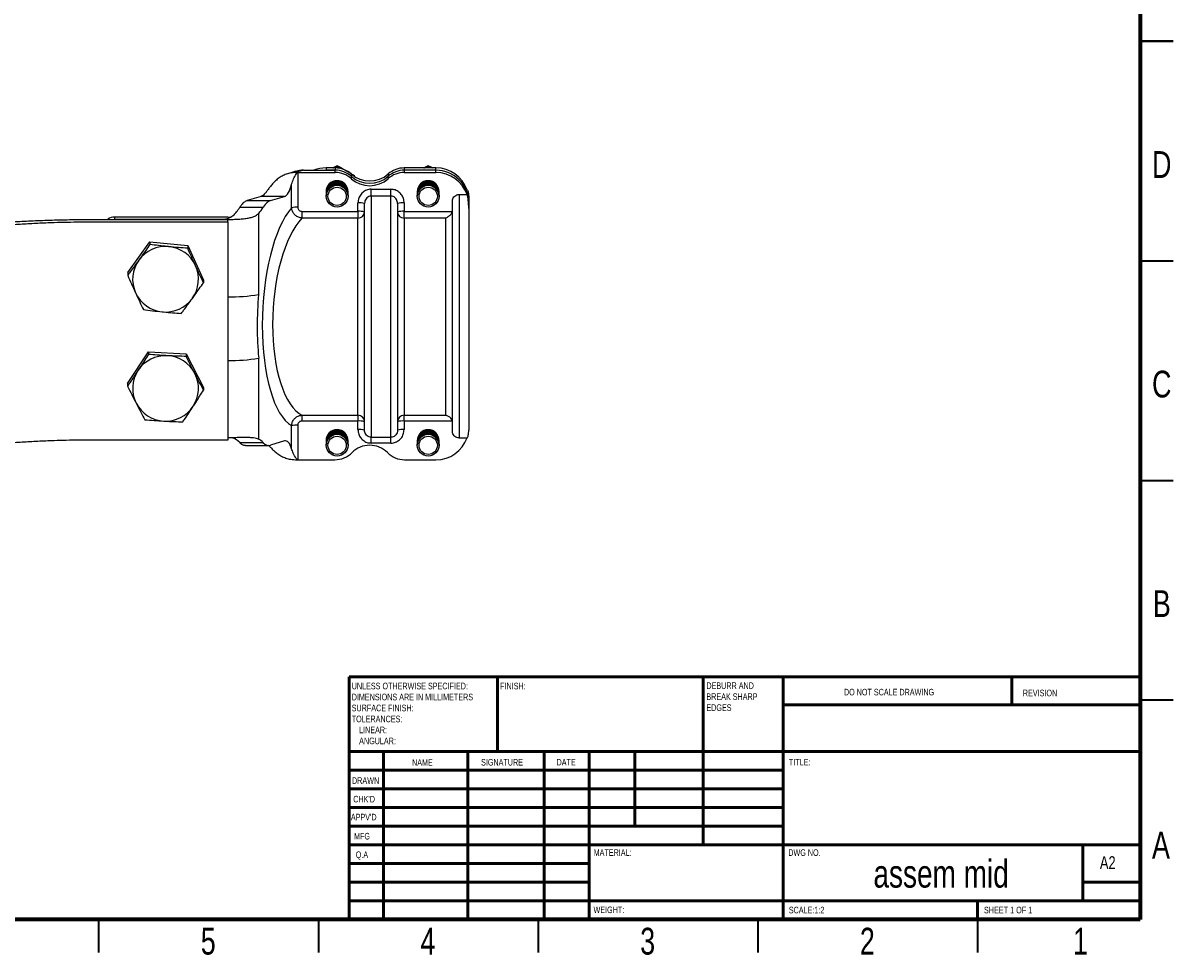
# Model space of a CAD drawing. Header units: millimetres. Extents: x 2 to 591, y 2 to 418.
# Tile 11 of 15: x 330 to 591, y 2 to 214. Entities that reach past the tile are written whole.
import ezdxf

# ---------------------------------------------------------------- set-up
doc = ezdxf.new("R2010")
doc.units = ezdxf.units.MM
doc.styles.add('SLDTEXTSTYLE0', font='TXT', dxfattribs={"width": 0.75})
doc.styles.add('SLDTEXTSTYLE1', font='TXT', dxfattribs={"width": 0.686449})
doc.styles.add('SLDTEXTSTYLE2', font='TXT', dxfattribs={"width": 0.6875})

msp = doc.modelspace()

# ---------------------------------------------------------------- linework, layer by layer
at = {"color": 7, "linetype": 'Continuous', "lineweight": 70}
for p, q in [((584, 410), (584, 10)), ((584, 10), (10, 10))]:
    msp.add_line(p, q, dxfattribs=at)
at = {"color": 7, "linetype": 'Continuous', "lineweight": 35}
for p, q in [((591.5, 210), (584, 210)), ((584, 210), (591.5, 210)), ((584, 160), (591.5, 160)), ((584, 110), (591.5, 110)), ((584, 60), (591.5, 60)), ((347, 10), (347, 2.5)), ((397, 10), (397, 2.5)), ((447, 10), (447, 2.5)), ((497, 10), (497, 2.5)), ((547, 10), (547, 2.5))]:
    msp.add_line(p, q, dxfattribs=at)
at = {"color": 7, "linetype": 'Continuous', "lineweight": 25}
for p, q in [((393.62, 180.63), (391.8, 180.09)), ((393.62, 180.63), (400.83, 180.63)), ((398.76, 181.16), (398.76, 180.63)), ((400.83, 181.16), (398.76, 181.16)), ((400.83, 180.63), (398.76, 180.63)), ((401.26, 181.41), (400.83, 181.16)), ((400.83, 181.16), (400.83, 180.63)), ((400.83, 180.09), (400.83, 180.63)), ((401.26, 181.41), (401.26, 181.71)), ((401.87, 181.06), (401.26, 181.41)), ((416.56, 181.16), (416.56, 180.63)), ((423.76, 181.16), (416.56, 181.16)), ((423.76, 180.63), (416.56, 180.63)), ((416.56, 180.63), (416.56, 180.09)), ((421.99, 181.41), (421.56, 181.16)), ((421.99, 181.41), (421.99, 181.71)), ((422.42, 181.16), (421.99, 181.41)), ((423.76, 180.63), (423.76, 181.16)), ((423.76, 180.09), (423.76, 180.63)), ((391.87, 180.38), (390.03, 179.84)), ((391.8, 180.09), (392.32, 180.09)), ((392.32, 180.09), (392.32, 172.21)), ((392.32, 180.09), (400.83, 180.09)), ((404.49, 179.77), (404.49, 179.24)), ((404.49, 179.24), (404.49, 178.71)), ((405.26, 179.18), (405.26, 179.41)), ((412.89, 179.77), (412.89, 179.24)), ((412.89, 178.71), (412.89, 179.24)), ((416.56, 180.09), (423.76, 180.09)), ((390.91, 172.1), (390.91, 177.42)), ((398.76, 175.73), (398.76, 175.71)), ((398.76, 175.65), (398.76, 175.64)), ((398.76, 175.57), (398.76, 175.56)), ((398.76, 175.5), (398.76, 175.48)), ((398.76, 175.42), (398.76, 175.41)), ((403.76, 175.71), (403.76, 175.73)), ((403.76, 175.64), (403.76, 175.65)), ((403.76, 175.56), (403.76, 175.57)), ((403.76, 175.48), (403.76, 175.5)), ((403.76, 175.41), (403.76, 175.42)), ((409.01, 174.74), (409.01, 176.3)), ((409.01, 176.3), (413.51, 176.3)), ((413.51, 174.74), (413.51, 176.3)), ((419.49, 175.73), (419.49, 175.71)), ((419.49, 175.65), (419.49, 175.64)), ((419.49, 175.57), (419.49, 175.56)), ((419.49, 175.5), (419.49, 175.48)), ((419.49, 175.42), (419.49, 175.41)), ((424.49, 175.71), (424.49, 175.73)), ((424.49, 175.64), (424.49, 175.65)), ((424.49, 175.56), (424.49, 175.57)), ((424.49, 175.48), (424.49, 175.5)), ((424.49, 175.41), (424.49, 175.42)), ((383.99, 174.65), (380.83, 173.73)), ((380.83, 173.73), (386.11, 173.73)), ((389.28, 174.65), (383.99, 174.65)), ((386.11, 173.73), (389.28, 174.65)), ((398.76, 175.34), (398.76, 175.33)), ((398.76, 175.27), (398.76, 175.25)), ((398.76, 175.19), (398.76, 175.17)), ((398.76, 175.11), (398.76, 175.1)), ((398.76, 175.04), (398.76, 175.02)), ((398.76, 174.96), (398.76, 174.94)), ((398.76, 174.88), (398.76, 174.87)), ((398.76, 174.81), (398.76, 174.79)), ((398.76, 174.73), (398.76, 174.73)), ((403.76, 175.33), (403.76, 175.34)), ((403.76, 175.25), (403.76, 175.27)), ((403.76, 175.17), (403.76, 175.19)), ((403.76, 175.1), (403.76, 175.11)), ((403.76, 175.02), (403.76, 175.04)), ((403.76, 174.94), (403.76, 174.96)), ((403.76, 174.87), (403.76, 174.88)), ((403.76, 174.79), (403.76, 174.81)), ((403.76, 174.73), (403.76, 174.73)), ((406.01, 171.27), (406.01, 173.21)), ((407.51, 121.42), (407.51, 173.05)), ((409.01, 174.74), (409.01, 119.81)), ((413.51, 174.74), (409.01, 174.74)), ((413.51, 119.81), (413.51, 174.74)), ((415.01, 173.05), (415.01, 121.42)), ((416.51, 173.21), (416.51, 171.27)), ((419.49, 175.34), (419.49, 175.33)), ((419.49, 175.27), (419.49, 175.25)), ((419.49, 175.19), (419.49, 175.17)), ((419.49, 175.11), (419.49, 175.1)), ((419.49, 175.04), (419.49, 175.02)), ((419.49, 174.96), (419.49, 174.94)), ((419.49, 174.88), (419.49, 174.87)), ((419.49, 174.81), (419.49, 174.79)), ((419.49, 174.73), (419.49, 174.73)), ((424.49, 175.33), (424.49, 175.34)), ((424.49, 175.25), (424.49, 175.27)), ((424.49, 175.17), (424.49, 175.19)), ((424.49, 175.1), (424.49, 175.11)), ((424.49, 175.02), (424.49, 175.04)), ((424.49, 174.94), (424.49, 174.96)), ((424.49, 174.87), (424.49, 174.88)), ((424.49, 174.79), (424.49, 174.81)), ((424.49, 174.73), (424.49, 174.73)), ((427.51, 121.19), (427.51, 173.59)), ((429.01, 175.12), (429.01, 119.67)), ((429.01, 175.12), (430.84, 175.12)), ((431.26, 174.45), (431.26, 173.17)), ((431.26, 173.17), (431.26, 171.89)), ((379.14, 172.22), (384.46, 172.22)), ((383.41, 170.8), (383.41, 152.35)), ((393.27, 171.27), (393.27, 169.74)), ((393.27, 171.27), (406.01, 171.27)), ((406.01, 171.27), (406.01, 169.74)), ((416.51, 169.74), (416.51, 171.27)), ((416.51, 171.27), (427.46, 171.27)), ((431.26, 171.89), (431.26, 121.4)), ((350.61, 169.96), (350.61, 169.43)), ((376.36, 169.96), (350.61, 169.96)), ((375.76, 169.43), (350.61, 169.43)), ((375.76, 169.43), (376.47, 169.63)), ((376.36, 169.43), (375.76, 169.43)), ((376.36, 168.89), (376.36, 169.43)), ((376.36, 168.89), (376.36, 119.18)), ((406.01, 169.74), (393.27, 169.74)), ((406.01, 124.83), (406.01, 169.74)), ((416.51, 169.74), (416.51, 124.83)), ((426.01, 169.74), (416.51, 169.74)), ((426.01, 124.83), (426.01, 169.74)), ((353.61, 157.32), (358.66, 164.31)), ((358.66, 164.31), (358.66, 163.72)), ((358.66, 164.31), (367.28, 163.46)), ((367.28, 163.46), (367.28, 162.87)), ((367.28, 163.46), (370.84, 155.61)), ((353.61, 157.32), (353.61, 156.72)), ((370.84, 155.61), (370.84, 155.02)), ((353.58, 132.07), (358.31, 139.29)), ((358.31, 139.29), (358.31, 138.69)), ((358.31, 139.29), (366.95, 138.82)), ((366.95, 138.82), (366.95, 138.23)), ((366.95, 138.82), (370.87, 131.14)), ((383.41, 137.84), (383.41, 119.39)), ((353.58, 132.07), (353.58, 131.48)), ((370.87, 131.14), (370.87, 130.55)), ((393.27, 124.83), (406.01, 124.83)), ((393.27, 124.83), (393.27, 123.51)), ((406.01, 123.51), (393.27, 123.51)), ((406.01, 124.83), (406.01, 123.51)), ((406.01, 121.58), (406.01, 123.51)), ((416.51, 124.83), (426.01, 124.83)), ((416.51, 123.51), (416.51, 124.83)), ((416.51, 123.51), (416.51, 121.58)), ((427.46, 123.51), (416.51, 123.51)), ((390.91, 117.15), (390.91, 122.47)), ((392.32, 122.58), (392.32, 114.69)), ((384.46, 118.58), (379.14, 118.58)), ((380.41, 117.98), (385.7, 117.98)), ((389.28, 118.97), (386.11, 118.04)), ((398.76, 119.02), (398.76, 119.01)), ((398.76, 118.94), (398.76, 118.93)), ((398.76, 118.87), (398.76, 118.85)), ((398.76, 118.79), (398.76, 118.77)), ((398.76, 118.71), (398.76, 118.7)), ((398.76, 118.64), (398.76, 118.62)), ((398.76, 118.56), (398.76, 118.54)), ((398.76, 118.48), (398.76, 118.47)), ((398.76, 118.4), (398.76, 118.39)), ((398.76, 118.33), (398.76, 118.31)), ((398.76, 118.25), (398.76, 118.24)), ((398.76, 118.17), (398.76, 118.16)), ((398.76, 118.1), (398.76, 118.08)), ((398.76, 118.02), (398.76, 118.02)), ((403.76, 119.01), (403.76, 119.02)), ((403.76, 118.93), (403.76, 118.94)), ((403.76, 118.85), (403.76, 118.87)), ((403.76, 118.77), (403.76, 118.79)), ((403.76, 118.7), (403.76, 118.71)), ((403.76, 118.62), (403.76, 118.64)), ((403.76, 118.54), (403.76, 118.56)), ((403.76, 118.47), (403.76, 118.48)), ((403.76, 118.39), (403.76, 118.4)), ((403.76, 118.31), (403.76, 118.33)), ((403.76, 118.24), (403.76, 118.25)), ((403.76, 118.16), (403.76, 118.17)), ((403.76, 118.08), (403.76, 118.1)), ((403.76, 118.02), (403.76, 118.02)), ((409.01, 119.81), (413.51, 119.81)), ((409.01, 118.49), (409.01, 119.81)), ((413.51, 118.49), (409.01, 118.49)), ((413.51, 118.49), (413.51, 119.81)), ((419.49, 119.02), (419.49, 119.01)), ((419.49, 118.94), (419.49, 118.93)), ((419.49, 118.87), (419.49, 118.85)), ((419.49, 118.79), (419.49, 118.77)), ((419.49, 118.71), (419.49, 118.7)), ((419.49, 118.64), (419.49, 118.62)), ((419.49, 118.56), (419.49, 118.54)), ((419.49, 118.48), (419.49, 118.47)), ((419.49, 118.4), (419.49, 118.39)), ((419.49, 118.33), (419.49, 118.31)), ((419.49, 118.25), (419.49, 118.24)), ((419.49, 118.17), (419.49, 118.16)), ((419.49, 118.1), (419.49, 118.08)), ((419.49, 118.02), (419.49, 118.02)), ((424.49, 119.01), (424.49, 119.02)), ((424.49, 118.93), (424.49, 118.94)), ((424.49, 118.85), (424.49, 118.87)), ((424.49, 118.77), (424.49, 118.79)), ((424.49, 118.7), (424.49, 118.71)), ((424.49, 118.62), (424.49, 118.64)), ((424.49, 118.54), (424.49, 118.56)), ((424.49, 118.47), (424.49, 118.48)), ((424.49, 118.39), (424.49, 118.4)), ((424.49, 118.31), (424.49, 118.33)), ((424.49, 118.24), (424.49, 118.25)), ((424.49, 118.16), (424.49, 118.17)), ((424.49, 118.08), (424.49, 118.1)), ((424.49, 118.02), (424.49, 118.02)), ((429.01, 119.67), (430.84, 119.67)), ((391.8, 114.69), (392.32, 114.69)), ((392.32, 114.69), (400.76, 114.69)), ((416.62, 114.69), (423.76, 114.69))]:
    msp.add_line(p, q, dxfattribs=at)
at = {"color": 7, "linetype": 'Continuous', "lineweight": 50}
for p, q in [((404, 65.25), (584, 65.25)), ((404, 65.25), (404, 10)), ((437.8, 48.25), (437.8, 65.25)), ((484.6, 65.25), (484.6, 27)), ((502.8, 65.25), (502.8, 10)), ((554.8, 58.88), (554.8, 65.25)), ((584, 58.88), (502.8, 58.88)), ((584, 48.25), (404, 48.25)), ((411.8, 48.25), (411.8, 10)), ((430.99, 48.25), (430.99, 10)), ((448.4, 48.25), (448.4, 10)), ((458.6, 10), (458.6, 48.25)), ((469, 31.25), (469, 48.25)), ((502.8, 44), (404, 44)), ((502.8, 39.75), (404, 39.75)), ((502.8, 35.5), (404, 35.5)), ((502.8, 31.25), (404, 31.25)), ((458.6, 27), (404, 27)), ((458.6, 27), (584, 27)), ((571, 14.25), (571, 27)), ((458.6, 22.75), (404, 22.75)), ((458.6, 18.5), (404, 18.5)), ((584, 18.5), (571, 18.5)), ((404, 14.25), (584, 14.25)), ((547, 10), (547, 14.25))]:
    msp.add_line(p, q, dxfattribs=at)
at = {"color": 7, "linetype": 'Continuous', "lineweight": 25}
for centre, radius in [((401.27, 174.72), 2.49), ((401.27, 174.68), 2.08), ((422, 174.72), 2.49), ((422, 174.68), 2.08), ((401.27, 118.02), 2.49), ((422, 118.02), 2.49), ((401.27, 117.97), 2.08), ((422, 117.97), 2.08)]:
    msp.add_circle(centre, radius, dxfattribs=at)
for centre, radius, start, end in [((398.76, 173.62), 7.54, 89.9964, 111.6703), ((400.83, 175.64), 5.52, 48.4697, 90.0227), ((400.83, 175.11), 5.52, 48.4697, 90.0227), ((416.55, 175.64), 5.52, 89.9773, 131.5303), ((416.55, 175.11), 5.52, 89.9773, 131.5303), ((423.78, 173.66), 7.5, 19.6866, 90.0927), ((423.79, 173.15), 7.48, 0.164, 90.1631), ((401.26, 175.74), 2.5, 0.2572, 179.7428), ((401.26, 175.72), 2.49, 89.8298, 179.8431), ((401.26, 175.71), 2.49, 89.8298, 179.8431), ((401.26, 175.64), 2.49, 89.8298, 179.8431), ((401.26, 175.63), 2.49, 89.8298, 179.8431), ((401.26, 175.57), 2.49, 89.8298, 179.8431), ((401.26, 175.55), 2.49, 89.8298, 179.8431), ((401.26, 175.49), 2.49, 89.8298, 179.8431), ((400.83, 174.58), 5.52, 48.4697, 90.0227), ((401.27, 175.72), 2.49, 0.1569, 90.1702), ((401.27, 175.71), 2.49, 0.1569, 90.1702), ((401.27, 175.64), 2.49, 0.1569, 90.1702), ((401.27, 175.63), 2.49, 0.1569, 90.1702), ((401.27, 175.57), 2.49, 0.1569, 90.1702), ((401.27, 175.55), 2.49, 0.1569, 90.1702), ((401.27, 175.49), 2.49, 0.1569, 90.1702), ((408.69, 184.52), 6.34, 228.483, 311.517), ((408.69, 183.99), 6.34, 228.483, 311.517), ((408.69, 183.45), 6.34, 228.483, 311.517), ((416.55, 174.58), 5.52, 89.9773, 131.5303), ((421.99, 175.74), 2.5, 0.2572, 179.7428), ((421.98, 175.72), 2.49, 89.8298, 179.8431), ((421.98, 175.71), 2.49, 89.8298, 179.8431), ((421.98, 175.64), 2.49, 89.8298, 179.8431), ((421.98, 175.63), 2.49, 89.8298, 179.8431), ((421.98, 175.57), 2.49, 89.8298, 179.8431), ((421.98, 175.55), 2.49, 89.8298, 179.8431), ((421.98, 175.49), 2.49, 89.8298, 179.8431), ((421.99, 175.72), 2.49, 0.1569, 90.1702), ((421.99, 175.71), 2.49, 0.1569, 90.1702), ((421.99, 175.64), 2.49, 0.1569, 90.1702), ((421.99, 175.63), 2.49, 0.1569, 90.1702), ((421.99, 175.57), 2.49, 0.1569, 90.1702), ((421.99, 175.55), 2.49, 0.1569, 90.1702), ((421.99, 175.49), 2.49, 0.1569, 90.1702), ((423.78, 172.6), 7.5, 19.6866, 90.0927), ((401.26, 175.48), 2.49, 89.8298, 179.8431), ((401.26, 175.41), 2.49, 89.8298, 179.8431), ((401.26, 175.4), 2.49, 89.8298, 179.8431), ((401.26, 175.34), 2.49, 89.8298, 179.8431), ((401.26, 175.32), 2.49, 89.8298, 179.8431), ((401.26, 175.26), 2.49, 89.8298, 179.8431), ((401.26, 175.25), 2.49, 89.8298, 179.8431), ((401.26, 175.18), 2.49, 89.8298, 179.8431), ((401.26, 175.17), 2.49, 89.8298, 179.8431), ((401.26, 175.11), 2.49, 89.8298, 179.8431), ((401.26, 175.09), 2.49, 89.8298, 179.8431), ((401.26, 175.03), 2.49, 89.8298, 179.8431), ((401.26, 175.01), 2.49, 89.8298, 179.8431), ((401.26, 174.95), 2.49, 89.8298, 179.8431), ((401.26, 174.94), 2.49, 89.8298, 179.8431), ((401.26, 174.88), 2.49, 89.8298, 179.8431), ((401.26, 174.86), 2.49, 89.8298, 179.8431), ((401.26, 174.8), 2.49, 89.8298, 179.8431), ((401.26, 174.78), 2.49, 89.8298, 179.8431), ((401.26, 174.72), 2.49, 89.8298, 179.8431), ((401.27, 175.48), 2.49, 0.1569, 90.1702), ((401.27, 175.41), 2.49, 0.1569, 90.1702), ((401.27, 175.4), 2.49, 0.1569, 90.1702), ((401.27, 175.34), 2.49, 0.1569, 90.1702), ((401.27, 175.32), 2.49, 0.1569, 90.1702), ((401.27, 175.26), 2.49, 0.1569, 90.1702), ((401.27, 175.25), 2.49, 0.1569, 90.1702), ((401.27, 175.18), 2.49, 0.1569, 90.1702), ((401.27, 175.17), 2.49, 0.1569, 90.1702), ((401.27, 175.11), 2.49, 0.1569, 90.1702), ((401.27, 175.09), 2.49, 0.1569, 90.1702), ((401.27, 175.03), 2.49, 0.1569, 90.1702), ((401.27, 175.01), 2.49, 0.1569, 90.1702), ((401.27, 174.95), 2.49, 0.1569, 90.1702), ((401.27, 174.94), 2.49, 0.1569, 90.1702), ((401.27, 174.88), 2.49, 0.1569, 90.1702), ((401.27, 174.86), 2.49, 0.1569, 90.1702), ((401.27, 174.8), 2.49, 0.1569, 90.1702), ((401.27, 174.78), 2.49, 0.1569, 90.1702), ((401.27, 174.72), 2.49, 0.1569, 90.1702), ((421.98, 175.48), 2.49, 89.8298, 179.8431), ((421.98, 175.41), 2.49, 89.8298, 179.8431), ((421.98, 175.4), 2.49, 89.8298, 179.8431), ((421.98, 175.34), 2.49, 89.8298, 179.8431), ((421.98, 175.32), 2.49, 89.8298, 179.8431), ((421.98, 175.26), 2.49, 89.8298, 179.8431), ((421.98, 175.25), 2.49, 89.8298, 179.8431), ((421.98, 175.18), 2.49, 89.8298, 179.8431), ((421.98, 175.17), 2.49, 89.8298, 179.8431), ((421.98, 175.11), 2.49, 89.8298, 179.8431), ((421.98, 175.09), 2.49, 89.8298, 179.8431), ((421.98, 175.03), 2.49, 89.8298, 179.8431), ((421.98, 175.01), 2.49, 89.8298, 179.8431), ((421.98, 174.95), 2.49, 89.8298, 179.8431), ((421.98, 174.94), 2.49, 89.8298, 179.8431), ((421.98, 174.88), 2.49, 89.8298, 179.8431), ((421.98, 174.86), 2.49, 89.8298, 179.8431), ((421.98, 174.8), 2.49, 89.8298, 179.8431), ((421.98, 174.78), 2.49, 89.8298, 179.8431), ((421.98, 174.72), 2.49, 89.8298, 179.8431), ((421.99, 175.48), 2.49, 0.1569, 90.1702), ((421.99, 175.41), 2.49, 0.1569, 90.1702), ((421.99, 175.4), 2.49, 0.1569, 90.1702), ((421.99, 175.34), 2.49, 0.1569, 90.1702), ((421.99, 175.32), 2.49, 0.1569, 90.1702), ((421.99, 175.26), 2.49, 0.1569, 90.1702), ((421.99, 175.25), 2.49, 0.1569, 90.1702), ((421.99, 175.18), 2.49, 0.1569, 90.1702), ((421.99, 175.17), 2.49, 0.1569, 90.1702), ((421.99, 175.11), 2.49, 0.1569, 90.1702), ((421.99, 175.09), 2.49, 0.1569, 90.1702), ((421.99, 175.03), 2.49, 0.1569, 90.1702), ((421.99, 175.01), 2.49, 0.1569, 90.1702), ((421.99, 174.95), 2.49, 0.1569, 90.1702), ((421.99, 174.94), 2.49, 0.1569, 90.1702), ((421.99, 174.88), 2.49, 0.1569, 90.1702), ((421.99, 174.86), 2.49, 0.1569, 90.1702), ((421.99, 174.8), 2.49, 0.1569, 90.1702), ((421.99, 174.78), 2.49, 0.1569, 90.1702), ((421.99, 174.72), 2.49, 0.1569, 90.1702), ((406.39, 169.57), 3.66, 72.0206, 95.8164), ((416.14, 169.57), 3.66, 84.1836, 107.9794), ((392.11, 165.49), 6.72, 88.232, 100.301), ((406.39, 167.63), 3.66, 72.0206, 95.8164), ((406.07, 171.18), 1.44, 267.6381, 357.4251), ((416.14, 167.63), 3.66, 84.1836, 107.9794), ((416.46, 171.18), 1.44, 182.5749, 272.3619), ((350.61, 167.45), 2.51, 89.9792, 126.6968), ((376.37, 192.28), 22.33, 269.9765, 272.0484), ((362.22, 155.74), 7.52, 84.3013, 144.09), ((362.24, 155.76), 7.5, 24.5244, 84.4216), ((362.15, 155.8), 7.42, 144.1288, 204.4429), ((362.3, 155.8), 7.42, 324.1288, 24.4429), ((362.21, 155.84), 7.5, 204.5244, 264.4216), ((377.4, 185.42), 33.61, 268.232, 280.301), ((362.23, 155.86), 7.52, 264.3013, 324.09), ((362.22, 130.89), 7.51, 86.8631, 146.6741), ((362.24, 130.9), 7.5, 27.1146, 86.985), ((377.4, 170.91), 33.61, 268.232, 280.301), ((362.15, 130.94), 7.42, 146.7234, 207.0419), ((362.3, 130.94), 7.42, 326.7234, 27.0419), ((362.21, 130.99), 7.5, 207.1146, 266.985), ((362.23, 131), 7.51, 266.8631, 326.6741), ((406.03, 123.34), 1.49, 0.5588, 90.5481), ((406.39, 119.87), 3.66, 72.0206, 95.8164), ((416.5, 123.34), 1.49, 89.4519, 179.4412), ((416.14, 119.87), 3.66, 84.1836, 107.9794), ((392.11, 115.86), 6.72, 88.232, 100.301), ((401.26, 119.03), 2.5, 0.2572, 179.7428), ((401.26, 119.01), 2.49, 89.8298, 179.8431), ((401.26, 119), 2.49, 89.8298, 179.8431), ((401.26, 118.94), 2.49, 89.8298, 179.8431), ((401.26, 118.92), 2.49, 89.8298, 179.8431), ((401.26, 118.86), 2.49, 89.8298, 179.8431), ((401.26, 118.84), 2.49, 89.8298, 179.8431), ((401.26, 118.78), 2.49, 89.8298, 179.8431), ((401.26, 118.77), 2.49, 89.8298, 179.8431), ((401.26, 118.71), 2.49, 89.8298, 179.8431), ((401.26, 118.69), 2.49, 89.8298, 179.8431), ((401.26, 118.63), 2.49, 89.8298, 179.8431), ((401.26, 118.61), 2.49, 89.8298, 179.8431), ((401.26, 118.55), 2.49, 89.8298, 179.8431), ((401.26, 118.54), 2.49, 89.8298, 179.8431), ((401.26, 118.48), 2.49, 89.8298, 179.8431), ((401.26, 118.46), 2.49, 89.8298, 179.8431), ((401.26, 118.4), 2.49, 89.8298, 179.8431), ((401.26, 118.38), 2.49, 89.8298, 179.8431), ((401.26, 118.32), 2.49, 89.8298, 179.8431), ((401.26, 118.31), 2.49, 89.8298, 179.8431), ((401.26, 118.24), 2.49, 89.8298, 179.8431), ((401.26, 118.23), 2.49, 89.8298, 179.8431), ((401.26, 118.17), 2.49, 89.8298, 179.8431), ((401.26, 118.15), 2.49, 89.8298, 179.8431), ((401.26, 118.09), 2.49, 89.8298, 179.8431), ((401.26, 118.08), 2.49, 89.8298, 179.8431), ((401.26, 118.01), 2.49, 89.8298, 179.8431), ((401.27, 119.01), 2.49, 0.1569, 90.1702), ((401.27, 119), 2.49, 0.1569, 90.1702), ((401.27, 118.94), 2.49, 0.1569, 90.1702), ((401.27, 118.92), 2.49, 0.1569, 90.1702), ((401.27, 118.86), 2.49, 0.1569, 90.1702), ((401.27, 118.84), 2.49, 0.1569, 90.1702), ((401.27, 118.78), 2.49, 0.1569, 90.1702), ((401.27, 118.77), 2.49, 0.1569, 90.1702), ((401.27, 118.71), 2.49, 0.1569, 90.1702), ((401.27, 118.69), 2.49, 0.1569, 90.1702), ((401.27, 118.63), 2.49, 0.1569, 90.1702), ((401.27, 118.61), 2.49, 0.1569, 90.1702), ((401.27, 118.55), 2.49, 0.1569, 90.1702), ((401.27, 118.54), 2.49, 0.1569, 90.1702), ((401.27, 118.48), 2.49, 0.1569, 90.1702), ((401.27, 118.46), 2.49, 0.1569, 90.1702), ((401.27, 118.4), 2.49, 0.1569, 90.1702), ((401.27, 118.38), 2.49, 0.1569, 90.1702), ((401.27, 118.32), 2.49, 0.1569, 90.1702), ((401.27, 118.31), 2.49, 0.1569, 90.1702), ((401.27, 118.24), 2.49, 0.1569, 90.1702), ((401.27, 118.23), 2.49, 0.1569, 90.1702), ((401.27, 118.17), 2.49, 0.1569, 90.1702), ((401.27, 118.15), 2.49, 0.1569, 90.1702), ((401.27, 118.09), 2.49, 0.1569, 90.1702), ((401.27, 118.08), 2.49, 0.1569, 90.1702), ((401.27, 118.01), 2.49, 0.1569, 90.1702), ((406.39, 117.94), 3.66, 72.0206, 95.8164), ((416.14, 117.94), 3.66, 84.1836, 107.9794), ((421.99, 119.03), 2.5, 0.2572, 179.7428), ((421.98, 119.01), 2.49, 89.8298, 179.8431), ((421.98, 119), 2.49, 89.8298, 179.8431), ((421.98, 118.94), 2.49, 89.8298, 179.8431), ((421.98, 118.92), 2.49, 89.8298, 179.8431), ((421.98, 118.86), 2.49, 89.8298, 179.8431), ((421.98, 118.84), 2.49, 89.8298, 179.8431), ((421.98, 118.78), 2.49, 89.8298, 179.8431), ((421.98, 118.77), 2.49, 89.8298, 179.8431), ((421.98, 118.71), 2.49, 89.8298, 179.8431), ((421.98, 118.69), 2.49, 89.8298, 179.8431), ((421.98, 118.63), 2.49, 89.8298, 179.8431), ((421.98, 118.61), 2.49, 89.8298, 179.8431), ((421.98, 118.55), 2.49, 89.8298, 179.8431), ((421.98, 118.54), 2.49, 89.8298, 179.8431), ((421.98, 118.48), 2.49, 89.8298, 179.8431), ((421.98, 118.46), 2.49, 89.8298, 179.8431), ((421.98, 118.4), 2.49, 89.8298, 179.8431), ((421.98, 118.38), 2.49, 89.8298, 179.8431), ((421.98, 118.32), 2.49, 89.8298, 179.8431), ((421.98, 118.31), 2.49, 89.8298, 179.8431), ((421.98, 118.24), 2.49, 89.8298, 179.8431), ((421.98, 118.23), 2.49, 89.8298, 179.8431), ((421.98, 118.17), 2.49, 89.8298, 179.8431), ((421.98, 118.15), 2.49, 89.8298, 179.8431), ((421.98, 118.09), 2.49, 89.8298, 179.8431), ((421.98, 118.08), 2.49, 89.8298, 179.8431), ((421.98, 118.01), 2.49, 89.8298, 179.8431), ((421.99, 119.01), 2.49, 0.1569, 90.1702), ((421.99, 119), 2.49, 0.1569, 90.1702), ((421.99, 118.94), 2.49, 0.1569, 90.1702), ((421.99, 118.92), 2.49, 0.1569, 90.1702), ((421.99, 118.86), 2.49, 0.1569, 90.1702), ((421.99, 118.84), 2.49, 0.1569, 90.1702), ((421.99, 118.78), 2.49, 0.1569, 90.1702), ((421.99, 118.77), 2.49, 0.1569, 90.1702), ((421.99, 118.71), 2.49, 0.1569, 90.1702), ((421.99, 118.69), 2.49, 0.1569, 90.1702), ((421.99, 118.63), 2.49, 0.1569, 90.1702), ((421.99, 118.61), 2.49, 0.1569, 90.1702), ((421.99, 118.55), 2.49, 0.1569, 90.1702), ((421.99, 118.54), 2.49, 0.1569, 90.1702), ((421.99, 118.48), 2.49, 0.1569, 90.1702), ((421.99, 118.46), 2.49, 0.1569, 90.1702), ((421.99, 118.4), 2.49, 0.1569, 90.1702), ((421.99, 118.38), 2.49, 0.1569, 90.1702), ((421.99, 118.32), 2.49, 0.1569, 90.1702), ((421.99, 118.31), 2.49, 0.1569, 90.1702), ((421.99, 118.24), 2.49, 0.1569, 90.1702), ((421.99, 118.23), 2.49, 0.1569, 90.1702), ((421.99, 118.17), 2.49, 0.1569, 90.1702), ((421.99, 118.15), 2.49, 0.1569, 90.1702), ((421.99, 118.09), 2.49, 0.1569, 90.1702), ((421.99, 118.08), 2.49, 0.1569, 90.1702), ((421.99, 118.01), 2.49, 0.1569, 90.1702), ((408.69, 112.36), 5.64, 44.7248, 135.2752), ((423.78, 122.19), 7.5, 269.9073, 340.3134), ((400.76, 120.21), 5.52, 269.9711, 315.2921), ((416.62, 120.21), 5.52, 224.7079, 270.0289)]:
    msp.add_arc(centre, radius, start, end, dxfattribs=at)
for centre, major_axis, ratio, start_param, end_param in [((393.62, 175.16), (5.85, 0), 0.934344, 1.570796, 1.874404), ((389.28, 180.12), (0.25, 5.5), 0.361274, 3.264454, 4.216005), ((380.79, 163.29), (0.47, 10.5), 0.361274, 0.466301, 0.568289), ((386.11, 163.29), (0.47, 10.5), 0.361274, 0.122861, 0.568289), ((375.93, 189.68), (0.91, 20.5), 0.361274, 3.491209, 3.709882), ((381.25, 189.68), (0.91, 20.5), 0.361274, 3.558555, 3.709882), ((393.76, 148.12), (1.17, 26.16), 0.361274, 0.427311, 2.960003), ((396.11, 148.03), (1.21, 23.66), 0.399264, 0.429807, 2.966019), ((393.45, 148.03), (1.27, 28.52), 0.361274, 1.434903, 1.952412), ((375.93, 99.25), (0.91, 20.5), 0.361274, 5.960618, 6.17929), ((380.79, 128.48), (0.47, 10.5), 0.361274, 2.819026, 2.921014), ((381.25, 99.25), (0.91, 20.5), 0.361274, 5.960618, 6.111945), ((386.11, 128.48), (0.47, 10.5), 0.361274, 2.819026, 3.264454), ((389.28, 113.5), (0.25, 5.5), 0.361274, 5.454495, 6.406046)]:
    msp.add_ellipse(centre, major_axis=major_axis, ratio=ratio, start_param=start_param, end_param=end_param, dxfattribs=at)
for points, knots in [([(400.26, 181.16), (400.29, 181.17), (400.63, 181.37), (400.96, 181.54), (401.26, 181.71)], [0, 0, 0, 0, 0.076289, 1, 1, 1, 1]), ([(401.26, 181.71), (401.59, 181.53), (402.25, 181.18), (402.92, 180.79), (403.26, 180.6)], [0, 0, 0, 0, 0.495458, 1, 1, 1, 1]), ([(403.26, 180.6), (403.31, 180.57), (403.67, 180.36), (404.35, 179.97), (404.96, 179.6), (405.26, 179.41)], [0, 0, 0, 0, 0.0700858, 0.5307822, 1, 1, 1, 1]), ([(420.98, 181.16), (421.01, 181.17), (421.35, 181.37), (421.68, 181.54), (421.99, 181.71)], [0, 0, 0, 0, 0.076289, 1, 1, 1, 1]), ([(421.99, 181.71), (422.31, 181.54), (422.64, 181.36), (422.98, 181.16), (422.99, 181.16)], [0, 0, 0, 0, 0.974209, 1, 1, 1, 1]), ([(391.8, 180.09), (391.45, 180.08), (390.74, 180.04), (389.71, 179.76), (388.73, 179.33), (387.85, 178.75), (387.05, 178.06), (386.38, 177.32), (385.81, 176.59), (385.32, 175.93), (384.9, 175.36), (384.45, 174.87), (384.16, 174.73), (383.99, 174.65)], [0, 0, 0, 0, 0.086999, 0.176552, 0.263541, 0.353013, 0.440478, 0.53059, 0.616135, 0.704131, 0.790272, 0.878822, 1, 1, 1, 1]), ([(390.91, 177.42), (391.04, 177.83), (391.3, 178.61), (391.73, 179.47), (392.05, 179.91), (392.15, 180.03), (392.25, 180.09), (392.3, 180.09), (392.32, 180.09)], [0, 0, 0, 0, 0.443156, 0.835857, 0.897088, 0.958653, 0.981892, 1, 1, 1, 1]), ([(409.01, 176.3), (408.83, 176.29), (408.3, 176.26), (407.47, 175.93), (406.67, 175.23), (406.12, 174.28), (406.05, 173.57), (406.01, 173.21)], [0, 0, 0, 0, 0.1170002, 0.3294906, 0.5496585, 0.7749199, 1, 1, 1, 1]), ([(416.51, 173.21), (416.5, 173.47), (416.45, 174.08), (416.06, 174.95), (415.38, 175.7), (414.5, 176.2), (413.84, 176.27), (413.51, 176.3)], [0, 0, 0, 0, 0.166032, 0.380595, 0.588812, 0.794359, 1, 1, 1, 1]), ([(430.84, 176.19), (430.94, 176.02), (431.15, 175.68), (431.23, 174.86), (431.26, 174.45)], [0, 0, 0, 0, 0.495578, 1, 1, 1, 1]), ([(380.83, 173.73), (380.61, 173.64), (380.16, 173.46), (379.72, 172.98), (379.5, 172.74)], [0, 0, 0, 0, 0.493474, 1, 1, 1, 1]), ([(409.01, 174.74), (408.92, 174.73), (408.66, 174.71), (408.23, 174.53), (407.83, 174.15), (407.57, 173.63), (407.53, 173.25), (407.51, 173.05)], [0, 0, 0, 0, 0.1115849, 0.3162509, 0.5339154, 0.7639284, 1, 1, 1, 1]), ([(415.01, 173.05), (415.01, 173.19), (414.98, 173.52), (414.79, 174), (414.45, 174.41), (414.01, 174.68), (413.68, 174.72), (413.51, 174.74)], [0, 0, 0, 0, 0.174595, 0.395628, 0.603771, 0.80355, 1, 1, 1, 1]), ([(427.51, 173.59), (427.53, 173.77), (427.57, 174.12), (427.83, 174.58), (428.23, 174.93), (428.65, 175.1), (428.92, 175.12), (429.01, 175.12)], [0, 0, 0, 0, 0.221393, 0.4428868, 0.6614842, 0.875028, 1, 1, 1, 1]), ([(431.26, 171.89), (431.23, 172.53), (431.15, 173.83), (430.94, 174.69), (430.84, 175.12)], [0, 0, 0, 0, 0.495195, 1, 1, 1, 1]), ([(377.61, 170.31), (377.49, 170.21), (377.23, 170), (376.83, 169.78), (376.48, 169.63), (376.24, 169.55), (376.09, 169.5), (375.98, 169.47), (375.91, 169.45), (375.86, 169.44), (375.82, 169.43), (375.79, 169.43), (375.77, 169.43), (375.76, 169.43), (375.76, 169.43)], [0, 0, 0, 0, 0.244083, 0.512093, 0.689783, 0.804391, 0.877355, 0.923571, 0.952815, 0.971346, 0.983138, 0.995001, 0.998568, 1, 1, 1, 1]), ([(376.36, 169.43), (376.78, 169.43), (377.62, 169.44), (378.85, 169.49), (380, 169.58), (381.05, 169.73), (381.96, 169.95), (382.81, 170.28), (383.19, 170.61), (383.41, 170.8)], [0, 0, 0, 0, 0.1364958, 0.2729894, 0.4095299, 0.5460588, 0.6815564, 0.817044, 1, 1, 1, 1]), ([(393.27, 169.74), (393.01, 169.78), (392.47, 169.88), (391.77, 170.32), (391.25, 170.92), (390.97, 171.54), (390.92, 171.94), (390.91, 172.1)], [0, 0, 0, 0, 0.219737, 0.445641, 0.659674, 0.864262, 1, 1, 1, 1]), ([(392.32, 172.21), (392.32, 172.14), (392.33, 171.97), (392.43, 171.71), (392.64, 171.47), (392.94, 171.3), (393.16, 171.28), (393.27, 171.27)], [0, 0, 0, 0, 0.137307, 0.340694, 0.551476, 0.776057, 1, 1, 1, 1]), ([(427.46, 171.27), (427.4, 171.12), (427.28, 170.77), (426.88, 170.28), (426.44, 169.93), (426.13, 169.78), (426.02, 169.74), (426.01, 169.74)], [0, 0, 0, 0, 0.202771, 0.45439, 0.80763, 0.997724, 1, 1, 1, 1]), ([(177.5, 169.43), (184.57, 169.43), (192.44, 169.43), (201.1, 169.43), (203.48, 169.43), (205.86, 169.43), (208.27, 169.43), (210.73, 169.38), (213.19, 169.28), (215.84, 169.12), (218.68, 168.9), (221.71, 168.63), (224.84, 168.32), (228.08, 167.99), (231.42, 167.63), (234.83, 167.27), (238.31, 166.92), (241.85, 166.57), (245.54, 166.25), (249.34, 165.95), (253.14, 165.69), (256.92, 165.48), (260.65, 165.33), (264.5, 165.21), (268.49, 165.13), (272.61, 165.09), (276.84, 165.08), (281.07, 165.13), (285.25, 165.23), (289.28, 165.39), (293.07, 165.62), (296.65, 165.91), (300.11, 166.24), (303.53, 166.6), (307.06, 167), (310.77, 167.41), (314.72, 167.84), (318.88, 168.24), (323, 168.59), (327.07, 168.87), (331.04, 169.09), (335.3, 169.26), (339.7, 169.37), (344.21, 169.43), (348.72, 169.43), (353.32, 169.43), (357.93, 169.43), (362.54, 169.43), (367.15, 169.43), (371.76, 169.43), (374.83, 169.43), (376.36, 169.43)], [0, 0, 0, 0, 0.093826, 0.104357, 0.114889, 0.12542, 0.135958, 0.146783, 0.158369, 0.170967, 0.187064, 0.204642, 0.223569, 0.243654, 0.264672, 0.286392, 0.307307, 0.328461, 0.349697, 0.370849, 0.391418, 0.409497, 0.427034, 0.444516, 0.46239, 0.480794, 0.499504, 0.51833, 0.537178, 0.556072, 0.57522, 0.594993, 0.615576, 0.63693, 0.65891, 0.683534, 0.708435, 0.733406, 0.758334, 0.777915, 0.797601, 0.817598, 0.838211, 0.857464, 0.877693, 0.898077, 0.918462, 0.938846, 0.959231, 0.979615, 1, 1, 1, 1]), ([(177.5, 168.89), (183.82, 168.89), (190.84, 168.89), (198.57, 168.89), (200.69, 168.89), (202.82, 168.89), (204.95, 168.89), (206.81, 168.9), (208.42, 168.89), (209.85, 168.85), (211.42, 168.78), (213.18, 168.67), (215.12, 168.52), (217.46, 168.32), (220.2, 168.06), (223.33, 167.74), (226.65, 167.38), (230.15, 167.01), (233.84, 166.63), (237.74, 166.25), (241.86, 165.88), (246.21, 165.53), (250.77, 165.21), (255.54, 164.96), (260.47, 164.77), (265.12, 164.65), (269.47, 164.58), (273.51, 164.55), (277.67, 164.56), (281.88, 164.6), (286.09, 164.7), (290.24, 164.85), (294.17, 165.06), (298.22, 165.36), (302.31, 165.73), (306.5, 166.16), (310.55, 166.61), (314.57, 167.07), (318.64, 167.5), (322.5, 167.87), (326.15, 168.17), (329.55, 168.41), (333.11, 168.6), (336.55, 168.74), (339.83, 168.83), (342.97, 168.88), (346.41, 168.9), (350.12, 168.89), (354.02, 168.89), (362.77, 168.89), (370.22, 168.89), (376.36, 168.89)], [0, 0, 0, 0, 0.083771, 0.093173, 0.102576, 0.111979, 0.121382, 0.130785, 0.136679, 0.142756, 0.150277, 0.159334, 0.169845, 0.181681, 0.199274, 0.218629, 0.239425, 0.261366, 0.284184, 0.307643, 0.331549, 0.355762, 0.379952, 0.4035, 0.426442, 0.449293, 0.466769, 0.484739, 0.503103, 0.521794, 0.540798, 0.56015, 0.579806, 0.599221, 0.624931, 0.650812, 0.676831, 0.702773, 0.728365, 0.753354, 0.771614, 0.789481, 0.807091, 0.824718, 0.838143, 0.85204, 0.86667, 0.883873, 0.901169, 0.918464, 1, 1, 1, 1]), ([(358.66, 163.72), (358.35, 163.27), (357.72, 162.37), (356.87, 161.17), (356.34, 160.43), (356.13, 160.15)], [0, 0, 0, 0, 0.378556, 0.760643, 1, 1, 1, 1]), ([(362.97, 163.22), (362.86, 163.23), (362.09, 163.31), (360.63, 163.47), (359.32, 163.63), (358.66, 163.72)], [0, 0, 0, 0, 0.070104, 0.530791, 1, 1, 1, 1]), ([(367.28, 162.87), (366.58, 162.91), (365.16, 163.01), (363.7, 163.15), (362.97, 163.22)], [0, 0, 0, 0, 0.495458, 1, 1, 1, 1]), ([(369.06, 158.87), (369.02, 158.96), (368.7, 159.67), (368.09, 161.01), (367.55, 162.24), (367.28, 162.87)], [0, 0, 0, 0, 0.070104, 0.530791, 1, 1, 1, 1]), ([(356.13, 160.15), (355.8, 159.69), (355.14, 158.78), (354.29, 157.64), (353.79, 156.97), (353.61, 156.72)], [0, 0, 0, 0, 0.38687, 0.779459, 1, 1, 1, 1]), ([(370.84, 155.02), (370.55, 155.64), (369.97, 156.88), (369.36, 158.2), (369.06, 158.87)], [0, 0, 0, 0, 0.495458, 1, 1, 1, 1]), ([(353.61, 156.72), (353.9, 156.07), (354.48, 154.74), (355.08, 153.4), (355.39, 152.73)], [0, 0, 0, 0, 0.495458, 1, 1, 1, 1]), ([(368.32, 151.45), (368.52, 151.73), (369.05, 152.47), (369.9, 153.66), (370.53, 154.57), (370.84, 155.02)], [0, 0, 0, 0, 0.239357, 0.617579, 1, 1, 1, 1]), ([(355.39, 152.73), (355.43, 152.64), (355.75, 151.93), (356.36, 150.62), (356.9, 149.46), (357.17, 148.88)], [0, 0, 0, 0, 0.070104, 0.530791, 1, 1, 1, 1]), ([(365.79, 148.02), (365.97, 148.27), (366.47, 148.93), (367.31, 150.07), (367.98, 150.99), (368.32, 151.45)], [0, 0, 0, 0, 0.220542, 0.607743, 1, 1, 1, 1]), ([(357.17, 148.88), (357.87, 148.79), (359.28, 148.61), (360.74, 148.46), (361.48, 148.38)], [0, 0, 0, 0, 0.495458, 1, 1, 1, 1]), ([(361.48, 148.38), (361.58, 148.37), (362.36, 148.29), (363.82, 148.16), (365.13, 148.07), (365.79, 148.02)], [0, 0, 0, 0, 0.070104, 0.530791, 1, 1, 1, 1]), ([(358.31, 138.69), (358.01, 138.23), (357.42, 137.3), (356.63, 136.07), (356.13, 135.31), (355.94, 135.01)], [0, 0, 0, 0, 0.378556, 0.760643, 1, 1, 1, 1]), ([(362.63, 138.39), (362.53, 138.39), (361.75, 138.44), (360.29, 138.53), (358.97, 138.64), (358.31, 138.69)], [0, 0, 0, 0, 0.0701037, 0.5307915, 1, 1, 1, 1]), ([(366.95, 138.23), (366.25, 138.24), (364.83, 138.28), (363.37, 138.35), (362.63, 138.39)], [0, 0, 0, 0, 0.495458, 1, 1, 1, 1]), ([(368.91, 134.32), (368.87, 134.41), (368.51, 135.1), (367.85, 136.41), (367.25, 137.62), (366.95, 138.23)], [0, 0, 0, 0, 0.070104, 0.530791, 1, 1, 1, 1]), ([(355.94, 135.01), (355.63, 134.54), (355.01, 133.6), (354.22, 132.43), (353.75, 131.73), (353.58, 131.48)], [0, 0, 0, 0, 0.38687, 0.779459, 1, 1, 1, 1]), ([(370.87, 130.55), (370.55, 131.15), (369.91, 132.37), (369.25, 133.66), (368.91, 134.32)], [0, 0, 0, 0, 0.495458, 1, 1, 1, 1]), ([(353.58, 131.48), (353.89, 130.84), (354.54, 129.54), (355.2, 128.23), (355.54, 127.57)], [0, 0, 0, 0, 0.495458, 1, 1, 1, 1]), ([(368.51, 126.87), (368.7, 127.16), (369.19, 127.92), (369.99, 129.15), (370.58, 130.08), (370.87, 130.55)], [0, 0, 0, 0, 0.239357, 0.617579, 1, 1, 1, 1]), ([(355.54, 127.57), (355.58, 127.48), (355.93, 126.79), (356.6, 125.5), (357.19, 124.37), (357.49, 123.8)], [0, 0, 0, 0, 0.070104, 0.530791, 1, 1, 1, 1]), ([(366.14, 123.33), (366.31, 123.58), (366.78, 124.27), (367.57, 125.45), (368.19, 126.39), (368.51, 126.87)], [0, 0, 0, 0, 0.220542, 0.607743, 1, 1, 1, 1]), ([(357.49, 123.8), (358.2, 123.74), (359.61, 123.63), (361.08, 123.54), (361.82, 123.5)], [0, 0, 0, 0, 0.495458, 1, 1, 1, 1]), ([(361.82, 123.5), (361.92, 123.49), (362.7, 123.45), (364.16, 123.39), (365.48, 123.35), (366.14, 123.33)], [0, 0, 0, 0, 0.070104, 0.530791, 1, 1, 1, 1]), ([(390.91, 122.47), (390.94, 122.73), (391.02, 123.26), (391.44, 123.95), (392.02, 124.46), (392.66, 124.76), (393.09, 124.81), (393.27, 124.83)], [0, 0, 0, 0, 0.213742, 0.432006, 0.641086, 0.845056, 1, 1, 1, 1]), ([(393.27, 123.51), (393.19, 123.51), (393.01, 123.5), (392.74, 123.39), (392.51, 123.18), (392.34, 122.9), (392.32, 122.69), (392.32, 122.58)], [0, 0, 0, 0, 0.158573, 0.362836, 0.569043, 0.784759, 1, 1, 1, 1]), ([(427.46, 123.51), (427.4, 123.67), (427.28, 124), (426.88, 124.44), (426.44, 124.71), (426.13, 124.8), (426.02, 124.83), (426.01, 124.83)], [0, 0, 0, 0, 0.202771, 0.45439, 0.80763, 0.997724, 1, 1, 1, 1]), ([(406.01, 121.58), (406.03, 121.31), (406.08, 120.71), (406.47, 119.84), (407.15, 119.09), (408.03, 118.58), (408.69, 118.52), (409.01, 118.49)], [0, 0, 0, 0, 0.1660325, 0.3805954, 0.5888122, 0.7943595, 1, 1, 1, 1]), ([(409.01, 119.81), (408.85, 119.83), (408.52, 119.86), (408.08, 120.13), (407.74, 120.52), (407.55, 120.97), (407.52, 121.28), (407.51, 121.42)], [0, 0, 0, 0, 0.19645, 0.396229, 0.604372, 0.825405, 1, 1, 1, 1]), ([(413.51, 118.49), (413.7, 118.5), (414.23, 118.53), (415.06, 118.86), (415.86, 119.55), (416.41, 120.5), (416.48, 121.22), (416.51, 121.58)], [0, 0, 0, 0, 0.117, 0.329491, 0.549659, 0.77492, 1, 1, 1, 1]), ([(415.01, 121.42), (415, 121.23), (414.96, 120.86), (414.69, 120.37), (414.29, 120.01), (413.87, 119.83), (413.61, 119.82), (413.51, 119.81)], [0, 0, 0, 0, 0.236072, 0.466085, 0.683749, 0.888415, 1, 1, 1, 1]), ([(429.01, 119.67), (428.85, 119.68), (428.52, 119.71), (428.07, 119.97), (427.74, 120.34), (427.54, 120.78), (427.52, 121.07), (427.51, 121.19)], [0, 0, 0, 0, 0.2085061, 0.4169428, 0.6273742, 0.8423173, 1, 1, 1, 1]), ([(430.84, 119.67), (430.94, 119.83), (431.15, 120.18), (431.23, 120.99), (431.26, 121.4)], [0, 0, 0, 0, 0.495578, 1, 1, 1, 1]), ([(376.36, 119.18), (368.54, 119.18), (359.49, 119.18), (349.25, 119.18), (345.8, 119.18), (342.59, 119.16), (339.66, 119.11), (336.49, 119.02), (333.11, 118.89), (329.55, 118.69), (326.15, 118.46), (322.5, 118.16), (318.64, 117.79), (314.57, 117.35), (310.55, 116.9), (306.5, 116.45), (302.31, 116.01), (298.22, 115.64), (294.17, 115.35), (290.24, 115.14), (286.09, 114.98), (281.88, 114.89), (277.67, 114.84), (273.51, 114.84), (269.47, 114.87), (265.12, 114.94), (260.47, 115.05), (255.54, 115.24), (250.77, 115.5), (246.21, 115.81), (241.86, 116.16), (237.74, 116.53), (233.84, 116.92), (230.15, 117.3), (226.65, 117.67), (223.33, 118.02), (220.2, 118.34), (217.46, 118.6), (215.12, 118.8), (213.18, 118.95), (211.41, 119.06), (209.75, 119.14), (207.93, 119.19), (205.73, 119.18), (203.21, 119.18), (200.5, 119.18), (197.8, 119.18), (195.09, 119.18), (188.33, 119.18), (182.46, 119.18), (177.5, 119.18)], [0, 0, 0, 0, 0.103773, 0.12008, 0.135903, 0.149582, 0.162637, 0.175285, 0.192912, 0.210522, 0.228389, 0.246649, 0.271638, 0.29723, 0.323172, 0.349191, 0.375072, 0.400782, 0.420197, 0.439853, 0.459205, 0.478209, 0.4969, 0.515264, 0.533234, 0.55071, 0.573561, 0.596503, 0.620052, 0.644242, 0.668454, 0.692361, 0.715819, 0.738637, 0.760578, 0.781375, 0.80073, 0.818322, 0.830158, 0.84067, 0.849726, 0.857248, 0.864752, 0.874344, 0.886311, 0.898278, 0.910246, 0.922213, 0.93418, 1, 1, 1, 1]), ([(383.41, 119.39), (383.26, 119.45), (382.95, 119.58), (382.27, 119.68), (381.44, 119.74), (380.47, 119.75), (379.38, 119.74), (378.02, 119.72), (376.98, 119.71), (376.36, 119.71)], [0, 0, 0, 0, 0.133035, 0.266058, 0.399083, 0.532121, 0.665502, 0.79889, 1, 1, 1, 1]), ([(379.5, 118.28), (379.72, 118.15), (380.01, 117.98), (380.32, 118.01), (380.41, 118.02)], [0, 0, 0, 0, 0.716408, 1, 1, 1, 1]), ([(385.67, 117.99), (385.84, 117.82), (386.18, 117.45), (386.81, 116.82), (387.56, 116.18), (388.4, 115.61), (389.33, 115.15), (390.47, 114.78), (391.31, 114.73), (391.8, 114.69)], [0, 0, 0, 0, 0.128312, 0.268699, 0.40197, 0.539061, 0.673262, 0.811215, 1, 1, 1, 1]), ([(392.32, 114.69), (392.29, 114.7), (392.23, 114.7), (392.1, 114.8), (391.73, 115.3), (391.27, 116.16), (391.02, 116.85), (390.91, 117.15)], [0, 0, 0, 0, 0.022475, 0.053379, 0.150869, 0.62008, 1, 1, 1, 1])]:
    msp.add_open_spline(points, degree=3, knots=knots, dxfattribs=at)

# ---------------------------------------------------------------- texts
at = {"color": 7, "linetype": 'Continuous', "lineweight": 0}
for s, insert, char_height, attachment_point, style in [('D', (588.93, 184.98), 6.1, 2, 'SLDTEXTSTYLE0'), ('C', (588.94, 134.98), 6.1, 2, 'SLDTEXTSTYLE0'), ('B', (588.95, 84.98), 6.1, 2, 'SLDTEXTSTYLE0'), ('UNLESS OTHERWISE SPECIFIED:', (404.59, 63.92), 1.5, 1, 'SLDTEXTSTYLE0'), ('FINISH:', (438.37, 63.92), 1.5, 1, 'SLDTEXTSTYLE0'), ('DEBURR AND', (485.31, 64), 1.5, 1, 'SLDTEXTSTYLE0'), ('DIMENSIONS ARE IN MILLIMETERS', (404.59, 61.42), 1.5, 1, 'SLDTEXTSTYLE0'), ('BREAK SHARP', (485.31, 61.5), 1.5, 1, 'SLDTEXTSTYLE0'), ('DO NOT SCALE DRAWING', (516.61, 62.53), 1.5, 1, 'SLDTEXTSTYLE0'), ('REVISION', (557.33, 62.33), 1.5, 1, 'SLDTEXTSTYLE0'), ('SURFACE FINISH:', (404.59, 58.92), 1.5, 1, 'SLDTEXTSTYLE0'), ('EDGES', (485.31, 59), 1.5, 1, 'SLDTEXTSTYLE0'), ('TOLERANCES:', (404.59, 56.42), 1.5, 1, 'SLDTEXTSTYLE0'), ('LINEAR:', (406.28, 53.92), 1.5, 1, 'SLDTEXTSTYLE0'), ('ANGULAR:', (406.28, 51.42), 1.5, 1, 'SLDTEXTSTYLE0'), ('NAME', (418.32, 46.5), 1.5, 1, 'SLDTEXTSTYLE0'), ('SIGNATURE', (434.03, 46.56), 1.5, 1, 'SLDTEXTSTYLE0'), ('DATE', (451.21, 46.58), 1.5, 1, 'SLDTEXTSTYLE0'), ('TITLE:', (504.09, 46.58), 1.5, 1, 'SLDTEXTSTYLE0'), ('DRAWN', (404.64, 42.38), 1.5, 1, 'SLDTEXTSTYLE1'), ("CHK'D", (404.94, 38.16), 1.5, 1, 'SLDTEXTSTYLE0'), ("APPV'D", (404.4, 34.07), 1.5, 1, 'SLDTEXTSTYLE0'), ('MFG', (405.12, 29.72), 1.5, 1, 'SLDTEXTSTYLE0'), ('A', (588.76, 29.98), 6.1, 2, 'SLDTEXTSTYLE0'), ('Q.A', (405.51, 25.5), 1.5, 1, 'SLDTEXTSTYLE0'), ('MATERIAL:', (459.65, 25.99), 1.5, 1, 'SLDTEXTSTYLE0'), ('DWG NO.', (503.95, 25.99), 1.5, 1, 'SLDTEXTSTYLE0'), ('assem mid', (538.72, 23.61), 6.35, 2, 'SLDTEXTSTYLE0'), ('A2', (574.87, 24.41), 2.91, 1, 'SLDTEXTSTYLE0'), ('WEIGHT:', (459.62, 12.95), 1.499, 1, 'SLDTEXTSTYLE0'), ('SCALE:1:2', (504.07, 12.9), 1.5, 1, 'SLDTEXTSTYLE0'), ('SHEET 1 OF 1', (548.48, 12.9), 1.5, 1, 'SLDTEXTSTYLE2'), ('5', (371.94, 8.11), 6.1, 2, 'SLDTEXTSTYLE0'), ('4', (421.94, 8.11), 6.1, 2, 'SLDTEXTSTYLE0'), ('3', (471.94, 8.11), 6.1, 2, 'SLDTEXTSTYLE0'), ('2', (521.94, 8.11), 6.1, 2, 'SLDTEXTSTYLE0'), ('1', (570.44, 8.11), 6.1, 2, 'SLDTEXTSTYLE0')]:
    msp.add_mtext(s, dxfattribs=dict(at, insert=insert, char_height=char_height, attachment_point=attachment_point, style=style))

doc.saveas('drawing.dxf')
